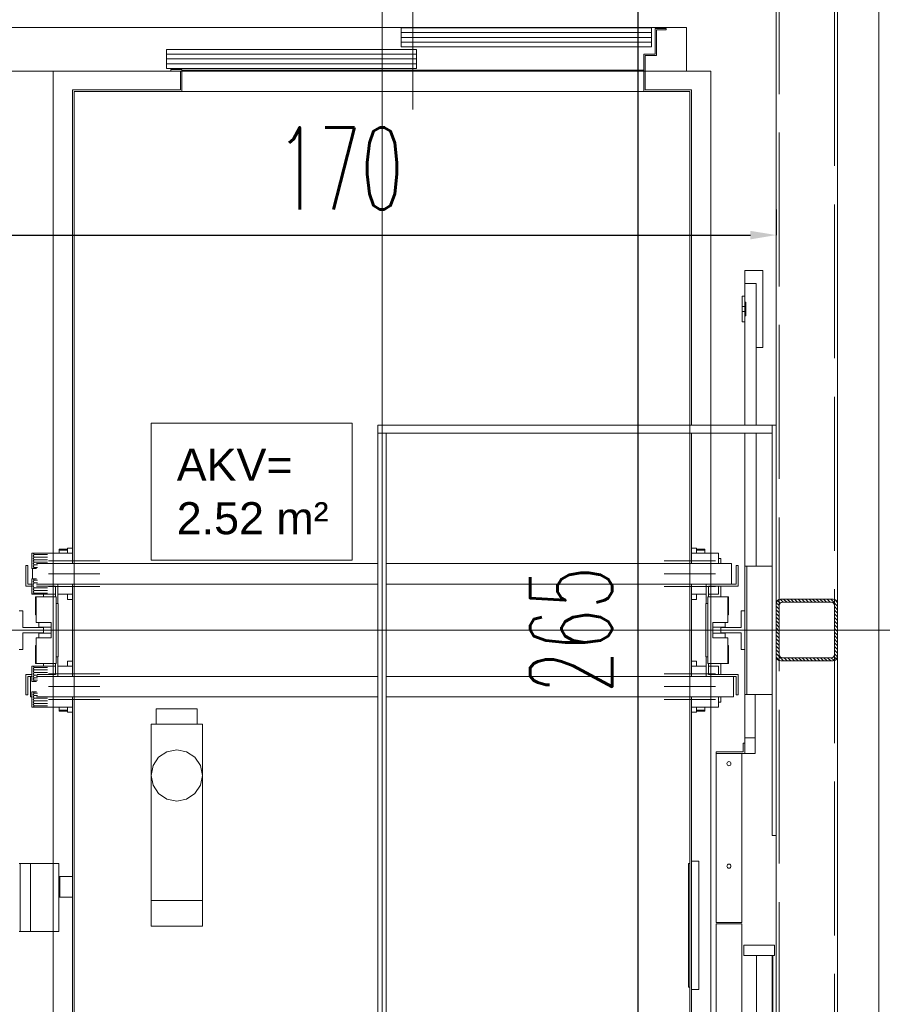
# Model space of a CAD drawing. Header units: millimetres. Extents: x 402 to 79005, y -7782 to 89952.
# Tile 64 of 256: x 26319 to 26487, y 15005 to 15197. Entities that reach past the tile are written whole.
import ezdxf

# ---------------------------------------------------------------- set-up
doc = ezdxf.new("R2010")
doc.units = ezdxf.units.MM
doc.header["$LTSCALE"] = 10
doc.linetypes.add('ACAD_ISO02W100', pattern=[15, 12, -3])
doc.layers.get('0').update_dxf_attribs({"lineweight": 0})
doc.layers.get('Defpoints').update_dxf_attribs({"color": 253})
for name, color, linetype, lineweight in [('0_A_DŹWIG OSOBOWY', 5, 'Continuous', 0), ('0_SZKLANA ELEWACJA SZYBU WINDOWEGO', 132, 'Continuous', 0), ('0_wymiarowanie', 1, 'Continuous', 0), ('A_SZYB WINDOWY', 7, 'Continuous', 0), ('AS_Belki', 145, 'Continuous', 0)]:
    doc.layers.add(name, color=color, linetype=linetype, lineweight=lineweight)
doc.styles.add('LD', font='ARIALUNI.TTF')
doc.styles.add('SIMPLEXD', font='simplex.shx', dxfattribs={"width": 0.6})
doc.dimstyles.new('1-100', dxfattribs={"dimtxt": 16, "dimasz": 5, "dimexe": 0, "dimexo": 0, "dimgap": 5, "dimtad": 1, "dimdec": 1, "dimtxsty": 'SIMPLEXD', "dimcen": 5, "dimclrt": 256, "dimadec": 0, "dimazin": 0, "dimtfac": 1, "dimtdec": 0, "dimtix": 1, "dimtmove": 1, "dimatfit": 3, "dimldrblk": 'LP', "dimfxl": 0, "dimarcsym": 0})

# ---------------------------------------------------------------- blocks, each defined once
blk = doc.blocks.new('zw$BBA8')
for p, q in [((630.1, 106.1), (630.1, 3306.1)), ((1598.1, 181.1), (1598.1, 3231.1)), ((690.1, 2721.1), (690.1, 3096.1)), ((1398.1, 2106.1), (1398.1, 3031.1)), ((1398.1, 3031.1), (1398.1, 381.1)), ((1223.6, 2881.1), (-255.9, 2881.1)), ((1155, 2880.1), (667.6, 2880.1)), ((667.6, 2880.1), (667.6, 2843.1)), ((1155, 2843.1), (1155, 2880.1)), ((1183.6, 2879.1), (1162.1, 2879.1)), ((1162.1, 2879.1), (1162.1, 2829.1)), ((1183.6, 2876.1), (1183.6, 2879.1)), ((1223.6, 2796.1), (1223.6, 2881.1)), ((1155.1, 2870.9), (667.6, 2870.9)), ((1155.1, 2861.6), (667.6, 2861.6)), ((1165.1, 2876.1), (1183.6, 2876.1)), ((1165.1, 2826.1), (1165.1, 2876.1)), ((1155.1, 2852.4), (667.6, 2852.4)), ((667.6, 2843.1), (1155, 2843.1)), ((697.5, 2838.1), (210.1, 2838.1)), ((210.1, 2838.1), (210.1, 2801.1)), ((697.6, 2828.9), (210.1, 2828.9)), ((697.5, 2801.1), (697.5, 2838.1)), ((1162.1, 2829.1), (1140.1, 2829.1)), ((1140.1, 2829.1), (1140.1, 2756.1)), ((1143.1, 2826.1), (1165.1, 2826.1)), ((1143.1, 2759.1), (1143.1, 2826.1)), ((697.6, 2819.6), (210.1, 2819.6)), ((697.6, 2810.4), (210.1, 2810.4)), ((-255.9, 2796.1), (218.6, 2796.1)), ((-10.9, 2796.1), (-10.9, 616.1)), ((1271.1, 2796.1), (-10.9, 2796.1)), ((-10.9, 2796.1), (-10.9, 616.1)), ((1271.1, 2796.1), (-10.9, 2796.1)), ((-10.9, 2796.1), (-10.9, 616.1)), ((1271.1, 2796.1), (-10.9, 2796.1)), ((-10.9, 2796.1), (-10.9, 616.1)), ((1271.1, 2796.1), (-10.9, 2796.1)), ((210.1, 2801.1), (697.5, 2801.1)), ((240.1, 2799.1), (218.6, 2799.1)), ((218.6, 2799.1), (218.6, 2796.1)), ((218.6, 2796.1), (237.1, 2796.1)), ((237.1, 2796.1), (237.1, 2759.1)), ((240.1, 2756.1), (240.1, 2799.1)), ((1140.1, 2797.6), (240.1, 2797.6)), ((1143.1, 2796.1), (1223.6, 2796.1)), ((1271.1, 616.1), (1271.1, 2796.1)), ((1271.1, 616.1), (1271.1, 2796.1)), ((1271.1, 616.1), (1271.1, 2796.1)), ((1271.1, 616.1), (1271.1, 2796.1)), ((27.1, 2759.1), (27.1, 1836.1)), ((237.1, 2759.1), (27.1, 2759.1)), ((30.1, 1916.1), (30.1, 2756.1)), ((30.1, 2756.1), (240.1, 2756.1)), ((30.1, 2756.1), (30.1, 1916.1)), ((1230.1, 2756.1), (30.1, 2756.1)), ((1140.1, 2756.1), (1230.1, 2756.1)), ((1233.1, 2759.1), (1143.1, 2759.1)), ((1230.1, 2756.1), (1230.1, 2106.1)), ((1230.1, 1916.1), (1230.1, 2756.1)), ((1233.1, 2106.1), (1233.1, 2759.1)), ((1372.1, 2407.1), (1337.1, 2407.1)), ((1337.1, 2407.1), (1337.1, 2382.1)), ((1372.1, 2257.1), (1372.1, 2407.1)), ((1359.1, 2382.1), (1337.1, 2382.1)), ((1337.1, 2382.1), (1337.1, 2345.4)), ((1359.1, 2106.1), (1359.1, 2382.1)), ((1337.1, 2357.1), (1332.1, 2357.1)), ((1332.1, 2357.1), (1332.1, 2337.1)), ((1337.1, 2337.1), (1337.1, 2357.1)), ((1339.1, 2345.4), (1337.1, 2345.4)), ((1337.1, 2345.4), (1337.1, 2318.9)), ((1339.1, 2318.9), (1339.1, 2345.4)), ((1337.1, 2337.1), (1332.1, 2337.1)), ((1332.1, 2337.1), (1332.1, 2327.1)), ((1332.1, 2327.1), (1337.1, 2327.1)), ((1332.1, 2327.1), (1332.1, 2307.1)), ((1337.1, 2327.1), (1337.1, 2337.1)), ((1337.1, 2307.1), (1337.1, 2327.1)), ((1332.1, 2307.1), (1337.1, 2307.1)), ((1337.1, 2318.9), (1337.1, 2106.1)), ((1337.1, 2318.9), (1339.1, 2318.9)), ((1359.1, 2257.1), (1372.1, 2257.1)), ((180.1, 2109.4), (180.1, 1842.8)), ((571.9, 2109.4), (180.1, 2109.4)), ((571.9, 1842.8), (571.9, 2109.4)), ((1390.1, 2106.1), (622.1, 2106.1)), ((622.1, 2106.1), (622.1, 2090.1)), ((1390.1, 2090.1), (1390.1, 2106.1)), ((1398.1, 2106.1), (1390.1, 2106.1)), ((1390.1, 2106.1), (1390.1, 1306.1)), ((1398.1, 1306.1), (1398.1, 2106.1)), ((622.1, 2090.1), (1390.1, 2090.1)), ((638.1, 2090.1), (622.1, 2090.1)), ((622.1, 2090.1), (622.1, 381.1)), ((638.1, 381.1), (638.1, 2090.1)), ((1230.1, 2090.1), (1230.1, 1916.1)), ((1233.1, 1836.1), (1233.1, 2090.1)), ((1337.1, 2090.1), (1337.1, 1831.1)), ((1359.1, 1831.1), (1359.1, 2090.1)), ((30.1, 1916.1), (30.1, 1906.1)), ((30.1, 1906.1), (30.1, 1776.1)), ((630.1, 1498.1), (630.1, 1914.1)), ((1230.1, 1916.1), (1230.1, 1906.1)), ((1230.1, 1906.1), (1230.1, 1776.1)), ((17.1, 1864.1), (1.1, 1864.1)), ((1.1, 1864.1), (1.1, 1862.1)), ((1.1, 1862.1), (17.1, 1862.1)), ((17.1, 1862.1), (1.1, 1862.1)), ((1.1, 1862.1), (1.1, 1856.1)), ((18, 1866.1), (17.1, 1866.1)), ((17.1, 1866.1), (17.1, 1856.1)), ((20.9, 1866.1), (18, 1866.1)), ((25.1, 1866.1), (20.9, 1866.1)), ((27.1, 1866.1), (25.1, 1866.1)), ((1235, 1866.1), (1233.1, 1866.1)), ((1239.3, 1866.1), (1235, 1866.1)), ((1242.1, 1866.1), (1239.3, 1866.1)), ((1243.1, 1866.1), (1242.1, 1866.1)), ((1243.1, 1856.1), (1243.1, 1866.1)), ((1259.1, 1864.1), (1243.1, 1864.1)), ((1243.1, 1862.1), (1259.1, 1862.1)), ((1259.1, 1862.1), (1243.1, 1862.1)), ((1259.1, 1862.1), (1259.1, 1864.1)), ((1259.1, 1856.1), (1259.1, 1862.1)), ((-49.9, 1856.1), (-52.4, 1856.1)), ((-52.4, 1856.1), (-52.4, 1826.1)), ((-47.9, 1853.6), (-49.9, 1856.1)), ((-23.5, 1856.1), (-49.9, 1856.1)), ((-49.9, 1856.1), (-47.9, 1853.6)), ((-49.9, 1851.1), (-47.9, 1853.6)), ((-47.9, 1853.6), (-49.9, 1851.1)), ((-47.9, 1848.6), (-49.9, 1851.1)), ((-49.9, 1851.1), (-47.9, 1848.6)), ((-49.9, 1846.1), (-47.9, 1848.6)), ((-47.9, 1848.6), (-49.9, 1846.1)), ((-47.9, 1843.6), (-49.9, 1846.1)), ((-49.9, 1846.1), (-47.9, 1843.6)), ((-49.9, 1841.1), (-47.9, 1843.6)), ((-47.9, 1843.6), (-49.9, 1841.1)), ((-21.6, 1853.6), (-47.9, 1853.6)), ((-47.9, 1853.6), (-21.6, 1853.6)), ((-21.6, 1848.6), (-47.9, 1848.6)), ((-47.9, 1848.6), (-21.6, 1848.6)), ((-21.6, 1843.6), (-47.9, 1843.6)), ((-47.9, 1843.6), (-21.6, 1843.6)), ((-21.7, 1856.1), (-23.5, 1856.1)), ((-9.5, 1856.1), (-21.7, 1856.1)), ((8.6, 1856.1), (-9.5, 1856.1)), ((27.1, 1856.1), (8.6, 1856.1)), ((180.1, 1842.8), (571.9, 1842.8)), ((1251.5, 1856.1), (1233.1, 1856.1)), ((1269.7, 1856.1), (1251.5, 1856.1)), ((1281.8, 1856.1), (1269.7, 1856.1)), ((1286.1, 1856.1), (1281.8, 1856.1)), ((1286.1, 1836.1), (1286.1, 1856.1)), ((1290.1, 1846.1), (1286.1, 1846.1)), ((1290.1, 1836.1), (1290.1, 1846.1)), ((-63.9, 1832.1), (-63.9, 1792.1)), ((-59.9, 1832.1), (-63.9, 1832.1)), ((-59.9, 1796.1), (-59.9, 1832.1)), ((-52.4, 1826.1), (-49.9, 1826.1)), ((-50.9, 1826.1), (-50.9, 1806.1)), ((-47.9, 1838.6), (-49.9, 1841.1)), ((-49.9, 1841.1), (-47.9, 1838.6)), ((-49.9, 1836.1), (-47.9, 1838.6)), ((-47.9, 1838.6), (-49.9, 1836.1)), ((-47.9, 1833.6), (-49.9, 1836.1)), ((-49.9, 1836.1), (-47.9, 1833.6)), ((-49.9, 1831.1), (-47.9, 1833.6)), ((-47.9, 1833.6), (-49.9, 1831.1)), ((-47.9, 1828.6), (-49.9, 1831.1)), ((-49.9, 1831.1), (-47.9, 1828.6)), ((-49.9, 1826.1), (-47.9, 1828.6)), ((-47.9, 1828.6), (-49.9, 1826.1)), ((-49.9, 1826.1), (-43, 1826.1)), ((-21.6, 1838.6), (-47.9, 1838.6)), ((-47.9, 1838.6), (-21.6, 1838.6)), ((-41, 1833.6), (-47.9, 1833.6)), ((-47.9, 1833.6), (-41, 1833.6)), ((-41, 1828.6), (-47.9, 1828.6)), ((-47.9, 1828.6), (-41, 1828.6)), ((622.1, 1836.1), (-43, 1836.1)), ((-19.9, 1841.1), (80.1, 1841.1)), ((1311.1, 1836.1), (638.1, 1836.1)), ((1180.1, 1841.1), (1280.1, 1841.1)), ((1311.1, 1796.1), (1311.1, 1836.1)), ((1324.1, 1832.1), (1320.1, 1832.1)), ((1320.1, 1832.1), (1320.1, 1796.1)), ((1324.1, 1792.1), (1324.1, 1832.1)), ((1341.1, 1831.1), (1337.1, 1831.1)), ((1337.1, 1831.1), (1337.1, 1581.1)), ((1390.1, 1831.1), (1341.1, 1831.1)), ((1341.1, 1831.1), (1341.1, 1581.1)), ((1341.1, 1581.1), (1341.1, 1831.1)), ((-49.9, 1806.1), (-52.4, 1806.1)), ((-52.4, 1806.1), (-52.4, 1776.1)), ((-47.9, 1803.6), (-49.9, 1806.1)), ((-43, 1806.1), (-49.9, 1806.1)), ((-49.9, 1806.1), (-47.9, 1803.6)), ((-19.9, 1816.1), (80.1, 1816.1)), ((1180.1, 1816.1), (1280.1, 1816.1)), ((-63.9, 1792.1), (-52.4, 1792.1)), ((-52.4, 1796.1), (-59.9, 1796.1)), ((-49.9, 1801.1), (-47.9, 1803.6)), ((-47.9, 1803.6), (-49.9, 1801.1)), ((-47.9, 1798.6), (-49.9, 1801.1)), ((-49.9, 1801.1), (-47.9, 1798.6)), ((-49.9, 1796.1), (-47.9, 1798.6)), ((-47.9, 1798.6), (-49.9, 1796.1)), ((-49.9, 1791.1), (-49.9, 1796.1)), ((-49.9, 1796.1), (-49.9, 1791.1)), ((-47.9, 1788.6), (-49.9, 1791.1)), ((-49.9, 1791.1), (-47.9, 1788.6)), ((-49.9, 1786.1), (-47.9, 1788.6)), ((-47.9, 1788.6), (-49.9, 1786.1)), ((-47.9, 1783.6), (-49.9, 1786.1)), ((-49.9, 1786.1), (-47.9, 1783.6)), ((-41, 1803.6), (-47.9, 1803.6)), ((-47.9, 1803.6), (-41, 1803.6)), ((-41, 1798.6), (-47.9, 1798.6)), ((-47.9, 1798.6), (-41, 1798.6)), ((-21.6, 1788.6), (-47.9, 1788.6)), ((-47.9, 1788.6), (-21.6, 1788.6)), ((-1.9, 1796.1), (-43, 1796.1)), ((-43, 1796.1), (622.1, 1796.1)), ((-43, 1792.1), (-5.9, 1792.1)), ((-19.9, 1791.1), (80.1, 1791.1)), ((-5.9, 1792.1), (-5.9, 1771.1)), ((-1.9, 1758.1), (-1.9, 1796.1)), ((27.1, 1796.1), (27.1, 1616.1)), ((638.1, 1796.1), (1311.1, 1796.1)), ((1180.1, 1791.1), (1280.1, 1791.1)), ((1233.1, 1616.1), (1233.1, 1796.1)), ((1320.1, 1796.1), (1262.1, 1796.1)), ((1262.1, 1796.1), (1262.1, 1758.1)), ((1266.1, 1792.1), (1324.1, 1792.1)), ((1266.1, 1771.1), (1266.1, 1792.1)), ((1286.1, 1776.1), (1286.1, 1792.1)), ((1290.1, 1771.1), (1290.1, 1792.1)), ((-52.4, 1776.1), (-47.9, 1778.6)), ((-47.9, 1778.6), (-52.4, 1776.1)), ((-52.4, 1776.1), (-25.9, 1776.1)), ((-49.9, 1781.1), (-47.9, 1783.6)), ((-47.9, 1783.6), (-49.9, 1781.1)), ((-47.9, 1778.6), (-49.9, 1781.1)), ((-49.9, 1781.1), (-47.9, 1778.6)), ((-21.6, 1783.6), (-47.9, 1783.6)), ((-47.9, 1783.6), (-21.6, 1783.6)), ((-21.6, 1778.6), (-47.9, 1778.6)), ((-47.9, 1778.6), (-21.6, 1778.6)), ((-44.9, 1771.1), (-44.9, 1736.1)), ((-43.9, 1771.1), (-44.9, 1771.1)), ((-43.9, 1771.1), (-43.9, 1721.1)), ((-4.9, 1771.1), (-43.9, 1771.1)), ((-29.9, 1776.1), (-29.9, 1771.1)), ((-25.9, 1776.1), (-21.7, 1776.1)), ((-21.7, 1776.1), (-9.5, 1776.1)), ((-9.5, 1776.1), (-5.9, 1776.1)), ((-4.9, 1641.1), (-4.9, 1771.1)), ((-1.9, 1776.1), (8.6, 1776.1)), ((8.6, 1776.1), (27.1, 1776.1)), ((17.1, 1776.1), (17.1, 1766.1)), ((17.1, 1766.1), (18, 1766.1)), ((18, 1766.1), (20.9, 1766.1)), ((20.9, 1766.1), (25.1, 1766.1)), ((25.1, 1766.1), (27.1, 1766.1)), ((30.1, 1776.1), (30.1, 1756.1)), ((1230.1, 1776.1), (1230.1, 1756.1)), ((1233.1, 1776.1), (1251.5, 1776.1)), ((1233.1, 1766.1), (1235, 1766.1)), ((1235, 1766.1), (1239.3, 1766.1)), ((1239.3, 1766.1), (1242.1, 1766.1)), ((1242.1, 1766.1), (1243.1, 1766.1)), ((1243.1, 1766.1), (1243.1, 1776.1)), ((1251.5, 1776.1), (1262.1, 1776.1)), ((1265.1, 1771.1), (1265.1, 1641.1)), ((1304.1, 1771.1), (1265.1, 1771.1)), ((1266.1, 1776.1), (1269.7, 1776.1)), ((1269.7, 1776.1), (1281.8, 1776.1)), ((1281.8, 1776.1), (1286.1, 1776.1)), ((1304.1, 1721.1), (1304.1, 1771.1)), ((1305.1, 1771.1), (1304.1, 1771.1)), ((1305.1, 1736.1), (1305.1, 1771.1)), ((-0.9, 1758.1), (-4.9, 1758.1)), ((-0.9, 1654.1), (-0.9, 1758.1)), ((30.1, 1756.1), (30.1, 1656.1)), ((1230.1, 1756.1), (1230.1, 1656.1)), ((1265.1, 1758.1), (1261.1, 1758.1)), ((1261.1, 1758.1), (1261.1, 1654.1)), ((-69.9, 1743.6), (-76.9, 1743.6)), ((-69.9, 1711.1), (-69.9, 1743.6)), ((-44.9, 1736.1), (-43.9, 1736.1)), ((1304.1, 1736.1), (1305.1, 1736.1)), ((1337.1, 1743.6), (1330.1, 1743.6)), ((1330.1, 1743.6), (1330.1, 1711.1)), ((1337.1, 1668.6), (1337.1, 1743.6)), ((-29.9, 1711.1), (-69.9, 1711.1)), ((-43.9, 1721.1), (-14.9, 1721.1)), ((-14.9, 1721.1), (-38.9, 1721.1)), ((-38.9, 1721.1), (-38.9, 1712.1)), ((-38.9, 1712.1), (-14.9, 1712.1)), ((-29.9, 1712.1), (-29.9, 1700.1)), ((-14.9, 1721.1), (-14.9, 1691.1)), ((1275.1, 1691.1), (1275.1, 1721.1)), ((1275.1, 1721.1), (1304.1, 1721.1)), ((1299.1, 1721.1), (1275.1, 1721.1)), ((1275.1, 1712.1), (1299.1, 1712.1)), ((1290.1, 1700.1), (1290.1, 1712.1)), ((1330.1, 1711.1), (1290.1, 1711.1)), ((1299.1, 1712.1), (1299.1, 1721.1)), ((-576.9, 1706.1), (1673.1, 1706.1)), ((136.1, 1706.1), (-75.9, 1706.1)), ((-69.9, 1701.1), (-29.9, 1701.1)), ((-69.9, 1668.6), (-69.9, 1701.1)), ((-43.9, 1691.1), (-43.9, 1641.1)), ((-14.9, 1691.1), (-43.9, 1691.1)), ((-14.9, 1700.1), (-38.9, 1700.1)), ((-38.9, 1700.1), (-38.9, 1691.1)), ((-38.9, 1691.1), (-14.9, 1691.1)), ((1124.1, 1706.1), (136.1, 1706.1)), ((1336.1, 1706.1), (1124.1, 1706.1)), ((1299.1, 1700.1), (1275.1, 1700.1)), ((1304.1, 1691.1), (1275.1, 1691.1)), ((1275.1, 1691.1), (1299.1, 1691.1)), ((1290.1, 1701.1), (1330.1, 1701.1)), ((1299.1, 1691.1), (1299.1, 1700.1)), ((1304.1, 1641.1), (1304.1, 1691.1)), ((1330.1, 1701.1), (1330.1, 1668.6)), ((-43.9, 1676.1), (-44.9, 1676.1)), ((-44.9, 1676.1), (-44.9, 1641.1)), ((1305.1, 1676.1), (1304.1, 1676.1)), ((1305.1, 1641.1), (1305.1, 1676.1)), ((-76.9, 1668.6), (-69.9, 1668.6)), ((-4.9, 1654.1), (-0.9, 1654.1)), ((-1.9, 1616.1), (-1.9, 1654.1)), ((30.1, 1656.1), (30.1, 1556.1)), ((1230.1, 1656.1), (1230.1, 1636.1)), ((1261.1, 1654.1), (1265.1, 1654.1)), ((1262.1, 1654.1), (1262.1, 1616.1)), ((1330.1, 1668.6), (1337.1, 1668.6)), ((-49.9, 1636.1), (-52.4, 1636.1)), ((-52.4, 1636.1), (-52.4, 1606.1)), ((-47.9, 1633.6), (-49.9, 1636.1)), ((-23.5, 1636.1), (-49.9, 1636.1)), ((-49.9, 1636.1), (-47.9, 1633.6)), ((-49.9, 1631.1), (-47.9, 1633.6)), ((-47.9, 1633.6), (-49.9, 1631.1)), ((-21.6, 1633.6), (-47.9, 1633.6)), ((-47.9, 1633.6), (-21.6, 1633.6)), ((-44.9, 1641.1), (-43.9, 1641.1)), ((-43.9, 1641.1), (-4.9, 1641.1)), ((-29.9, 1641.1), (-29.9, 1636.1)), ((-21.7, 1636.1), (-23.5, 1636.1)), ((-21.7, 1636.1), (-23.5, 1636.1)), ((-9.5, 1636.1), (-21.7, 1636.1)), ((-9.5, 1636.1), (-21.7, 1636.1)), ((-5.9, 1636.1), (-9.5, 1636.1)), ((-5.9, 1636.1), (-9.5, 1636.1)), ((-5.9, 1641.1), (-5.9, 1620.1)), ((8.6, 1636.1), (-1.9, 1636.1)), ((8.6, 1636.1), (-1.9, 1636.1)), ((27.1, 1636.1), (8.6, 1636.1)), ((27.1, 1636.1), (8.6, 1636.1)), ((18, 1646.1), (17.1, 1646.1)), ((17.1, 1646.1), (17.1, 1636.1)), ((20.9, 1646.1), (18, 1646.1)), ((25.1, 1646.1), (20.9, 1646.1)), ((27.1, 1646.1), (25.1, 1646.1)), ((1230.1, 1636.1), (1230.1, 1506.1)), ((1235, 1646.1), (1233.1, 1646.1)), ((1251.5, 1636.1), (1233.1, 1636.1)), ((1239.3, 1646.1), (1235, 1646.1)), ((1242.1, 1646.1), (1239.3, 1646.1)), ((1243.1, 1646.1), (1242.1, 1646.1)), ((1243.1, 1636.1), (1243.1, 1646.1)), ((1262.1, 1636.1), (1251.5, 1636.1)), ((1265.1, 1641.1), (1304.1, 1641.1)), ((1266.1, 1620.1), (1266.1, 1641.1)), ((1269.7, 1636.1), (1266.1, 1636.1)), ((1281.8, 1636.1), (1269.7, 1636.1)), ((1286.1, 1636.1), (1281.8, 1636.1)), ((1286.1, 1620.1), (1286.1, 1636.1)), ((1290.1, 1620.1), (1290.1, 1641.1)), ((1304.1, 1641.1), (1305.1, 1641.1)), ((-63.9, 1620.1), (-63.9, 1580.1)), ((-52.4, 1620.1), (-63.9, 1620.1)), ((-59.9, 1580.1), (-59.9, 1616.1)), ((-59.9, 1616.1), (-52.4, 1616.1)), ((-54.9, 1616.1), (-54.9, 1576.1)), ((-52.4, 1616.1), (-54.9, 1616.1)), ((-47.9, 1628.6), (-49.9, 1631.1)), ((-49.9, 1631.1), (-47.9, 1628.6)), ((-49.9, 1626.1), (-47.9, 1628.6)), ((-47.9, 1628.6), (-49.9, 1626.1)), ((-47.9, 1623.6), (-49.9, 1626.1)), ((-49.9, 1626.1), (-47.9, 1623.6)), ((-49.9, 1621.1), (-47.9, 1623.6)), ((-47.9, 1623.6), (-49.9, 1621.1)), ((-47.9, 1618.6), (-49.9, 1621.1)), ((-49.9, 1621.1), (-47.9, 1618.6)), ((-49.9, 1616.1), (-47.9, 1618.6)), ((-47.9, 1618.6), (-49.9, 1616.1)), ((-47.9, 1613.6), (-49.9, 1616.1)), ((-49.9, 1616.1), (-47.9, 1613.6)), ((-49.9, 1611.1), (-47.9, 1613.6)), ((-47.9, 1613.6), (-49.9, 1611.1)), ((-21.6, 1628.6), (-47.9, 1628.6)), ((-47.9, 1628.6), (-21.6, 1628.6)), ((-21.6, 1623.6), (-47.9, 1623.6)), ((-47.9, 1623.6), (-21.6, 1623.6)), ((-41, 1618.6), (-47.9, 1618.6)), ((-47.9, 1618.6), (-41, 1618.6)), ((-41, 1613.6), (-47.9, 1613.6)), ((-47.9, 1613.6), (-41, 1613.6)), ((-43, 1616.1), (-1.9, 1616.1)), ((622.1, 1616.1), (-43, 1616.1)), ((-5.9, 1620.1), (-42.2, 1620.1)), ((-19.9, 1621.1), (80.1, 1621.1)), ((1315.1, 1616.1), (638.1, 1616.1)), ((1180.1, 1621.1), (1280.1, 1621.1)), ((1262.1, 1616.1), (1320.1, 1616.1)), ((1324.1, 1620.1), (1266.1, 1620.1)), ((1315.1, 1576.1), (1315.1, 1616.1)), ((1320.1, 1616.1), (1320.1, 1580.1)), ((1324.1, 1580.1), (1324.1, 1620.1)), ((-52.4, 1606.1), (-49.9, 1606.1)), ((-47.9, 1608.6), (-49.9, 1611.1)), ((-49.9, 1611.1), (-47.9, 1608.6)), ((-49.9, 1606.1), (-47.9, 1608.6)), ((-47.9, 1608.6), (-49.9, 1606.1)), ((-49.9, 1606.1), (-43, 1606.1)), ((-41, 1608.6), (-47.9, 1608.6)), ((-47.9, 1608.6), (-41, 1608.6)), ((-19.9, 1596.1), (80.1, 1596.1)), ((1180.1, 1596.1), (1280.1, 1596.1)), ((-63.9, 1580.1), (-59.9, 1580.1)), ((-54.9, 1576.1), (-52.4, 1576.1)), ((-49.9, 1586.1), (-52.4, 1586.1)), ((-52.4, 1586.1), (-52.4, 1556.1)), ((-47.9, 1583.6), (-49.9, 1586.1)), ((-43, 1586.1), (-49.9, 1586.1)), ((-49.9, 1586.1), (-47.9, 1583.6)), ((-49.9, 1581.1), (-47.9, 1583.6)), ((-47.9, 1583.6), (-49.9, 1581.1)), ((-47.9, 1578.6), (-49.9, 1581.1)), ((-49.9, 1581.1), (-47.9, 1578.6)), ((-49.9, 1576.1), (-47.9, 1578.6)), ((-47.9, 1578.6), (-49.9, 1576.1)), ((-47.9, 1573.6), (-49.9, 1576.1)), ((-49.9, 1576.1), (-47.9, 1573.6)), ((-41, 1583.6), (-47.9, 1583.6)), ((-47.9, 1583.6), (-41, 1583.6)), ((-41, 1578.6), (-47.9, 1578.6)), ((-47.9, 1578.6), (-41, 1578.6)), ((-43, 1576.1), (622.1, 1576.1)), ((27.1, 1576.1), (27.1, 653.1)), ((638.1, 1576.1), (1315.1, 1576.1)), ((1233.1, 653.1), (1233.1, 1576.1)), ((1286.1, 1556.1), (1286.1, 1576.1)), ((1290.1, 1566.1), (1290.1, 1576.1)), ((1320.1, 1580.1), (1324.1, 1580.1)), ((1337.1, 1581.1), (1337.1, 1496.1)), ((1337.1, 1581.1), (1341.1, 1581.1)), ((1341.1, 1581.1), (1390.1, 1581.1)), ((1357.1, 1496.1), (1357.1, 1581.1)), ((-52.4, 1556.1), (-49.9, 1556.1)), ((-49.9, 1571.1), (-47.9, 1573.6)), ((-47.9, 1573.6), (-49.9, 1571.1)), ((-47.9, 1568.6), (-49.9, 1571.1)), ((-49.9, 1571.1), (-47.9, 1568.6)), ((-49.9, 1566.1), (-47.9, 1568.6)), ((-47.9, 1568.6), (-49.9, 1566.1)), ((-47.9, 1563.6), (-49.9, 1566.1)), ((-49.9, 1566.1), (-47.9, 1563.6)), ((-49.9, 1561.1), (-47.9, 1563.6)), ((-47.9, 1563.6), (-49.9, 1561.1)), ((-47.9, 1558.6), (-49.9, 1561.1)), ((-49.9, 1561.1), (-47.9, 1558.6)), ((-49.9, 1556.1), (-47.9, 1558.6)), ((-47.9, 1558.6), (-49.9, 1556.1)), ((-49.9, 1556.1), (-23.5, 1556.1)), ((-21.6, 1573.6), (-47.9, 1573.6)), ((-47.9, 1573.6), (-21.6, 1573.6)), ((-21.6, 1568.6), (-47.9, 1568.6)), ((-47.9, 1568.6), (-21.6, 1568.6)), ((-21.6, 1563.6), (-47.9, 1563.6)), ((-47.9, 1563.6), (-21.6, 1563.6)), ((-21.6, 1558.6), (-47.9, 1558.6)), ((-47.9, 1558.6), (-21.6, 1558.6)), ((-23.5, 1556.1), (-21.7, 1556.1)), ((-21.7, 1556.1), (-9.5, 1556.1)), ((-19.9, 1571.1), (80.1, 1571.1)), ((-9.5, 1556.1), (8.6, 1556.1)), ((1.1, 1556.1), (1.1, 1550.1)), ((8.6, 1556.1), (27.1, 1556.1)), ((17.1, 1556.1), (17.1, 1546.1)), ((30.1, 1556.1), (30.1, 1506.1)), ((1180.1, 1571.1), (1280.1, 1571.1)), ((1233.1, 1556.1), (1251.5, 1556.1)), ((1243.1, 1546.1), (1243.1, 1556.1)), ((1251.5, 1556.1), (1269.7, 1556.1)), ((1259.1, 1550.1), (1259.1, 1556.1)), ((1269.7, 1556.1), (1281.8, 1556.1)), ((1281.8, 1556.1), (1286.1, 1556.1)), ((1286.1, 1566.1), (1290.1, 1566.1)), ((1.1, 1550.1), (17.1, 1550.1)), ((17.1, 1550.1), (1.1, 1550.1)), ((1.1, 1550.1), (1.1, 1548.1)), ((1.1, 1548.1), (17.1, 1548.1)), ((17.1, 1546.1), (18, 1546.1)), ((18, 1546.1), (20.9, 1546.1)), ((20.9, 1546.1), (25.1, 1546.1)), ((25.1, 1546.1), (27.1, 1546.1)), ((193.1, 1553.1), (190.1, 1553.1)), ((190.1, 1553.1), (190.1, 1523.1)), ((201.8, 1553.1), (193.1, 1553.1)), ((214.8, 1553.1), (201.8, 1553.1)), ((230.1, 1553.1), (214.8, 1553.1)), ((245.4, 1553.1), (230.1, 1553.1)), ((258.3, 1553.1), (245.4, 1553.1)), ((267, 1553.1), (258.3, 1553.1)), ((270.1, 1553.1), (267, 1553.1)), ((270.1, 1523.1), (270.1, 1553.1)), ((1233.1, 1546.1), (1235, 1546.1)), ((1235, 1546.1), (1239.3, 1546.1)), ((1239.3, 1546.1), (1242.1, 1546.1)), ((1242.1, 1546.1), (1243.1, 1546.1)), ((1243.1, 1550.1), (1259.1, 1550.1)), ((1259.1, 1550.1), (1243.1, 1550.1)), ((1243.1, 1548.1), (1259.1, 1548.1)), ((1259.1, 1548.1), (1259.1, 1550.1)), ((280.1, 1523.1), (180.1, 1523.1)), ((180.1, 1523.1), (180.1, 1179.1)), ((190.1, 1523.1), (193.1, 1523.1)), ((193.1, 1523.1), (201.8, 1523.1)), ((201.8, 1523.1), (214.8, 1523.1)), ((214.8, 1523.1), (230.1, 1523.1)), ((230.1, 1523.1), (245.4, 1523.1)), ((245.4, 1523.1), (258.3, 1523.1)), ((258.3, 1523.1), (267, 1523.1)), ((267, 1523.1), (270.1, 1523.1)), ((280.1, 1179.1), (280.1, 1523.1)), ((30.1, 1506.1), (30.1, 1496.1)), ((1230.1, 1506.1), (1230.1, 1496.1)), ((30.1, 653.1), (30.1, 1496.1)), ((30.1, 1496.1), (30.1, 656.1)), ((1230.1, 1496.1), (1230.1, 656.1)), ((1230.1, 656.1), (1230.1, 1496.1)), ((1337.1, 1486.1), (1334.1, 1486.1)), ((1334.1, 1486.1), (1334.1, 1469.1)), ((1337.1, 1496.1), (1357.1, 1496.1)), ((1357.1, 1496.1), (1337.1, 1496.1)), ((1337.1, 1496.1), (1337.1, 1466.1)), ((1337.1, 1466.1), (1337.1, 1486.1)), ((1357.1, 1466.1), (1357.1, 1496.1)), ((210.9, 1469.3), (194.7, 1458.5)), ((230.1, 1473.1), (210.9, 1469.3)), ((249.2, 1469.3), (230.1, 1473.1)), ((265.4, 1458.5), (249.2, 1469.3)), ((1334.1, 1469.1), (1281.1, 1469.1)), ((1281.1, 1469.1), (1281.1, 1466.1)), ((1281.1, 1466.1), (1337.1, 1466.1)), ((1331.1, 1466.1), (1281.1, 1466.1)), ((1281.1, 1466.1), (1281.1, 1136.1)), ((1331.1, 1136.1), (1331.1, 1466.1)), ((1337.1, 1466.1), (1357.1, 1466.1)), ((183.9, 1442.2), (180.1, 1423.1)), ((194.7, 1458.5), (183.9, 1442.2)), ((276.3, 1442.2), (265.4, 1458.5)), ((280.1, 1423.1), (276.3, 1442.2)), ((1302.4, 1447.6), (1302.1, 1446.1)), ((1302.1, 1446.1), (1302.4, 1444.6)), ((1303.2, 1448.9), (1302.4, 1447.6)), ((1302.4, 1444.6), (1303.2, 1443.3)), ((1304.5, 1449.8), (1303.2, 1448.9)), ((1303.2, 1443.3), (1304.5, 1442.4)), ((1306.1, 1450.1), (1304.5, 1449.8)), ((1304.5, 1442.4), (1306.1, 1442.1)), ((1307.6, 1449.8), (1306.1, 1450.1)), ((1306.1, 1442.1), (1307.6, 1442.4)), ((1308.9, 1448.9), (1307.6, 1449.8)), ((1307.6, 1442.4), (1308.9, 1443.3)), ((1309.8, 1447.6), (1308.9, 1448.9)), ((1308.9, 1443.3), (1309.8, 1444.6)), ((1310.1, 1446.1), (1309.8, 1447.6)), ((1309.8, 1444.6), (1310.1, 1446.1)), ((180.1, 1423.1), (183.9, 1404)), ((276.3, 1404), (280.1, 1423.1)), ((183.9, 1404), (194.7, 1387.8)), ((265.4, 1387.8), (276.3, 1404)), ((194.7, 1387.8), (210.9, 1376.9)), ((249.2, 1376.9), (265.4, 1387.8)), ((210.9, 1376.9), (230.1, 1373.1)), ((230.1, 1373.1), (249.2, 1376.9)), ((1390.1, 1306.1), (1398.1, 1306.1)), ((1398.1, 920.9), (1398.1, 1306.1)), ((-74.9, 1251.1), (-76.9, 1251.1)), ((-54.9, 1251.1), (-74.9, 1251.1)), ((-74.9, 1251.1), (-74.9, 1119.1)), ((-74.9, 1119.1), (-74.9, 1251.1)), ((-54.9, 1251.1), (-54.9, 1119.1)), ((0.1, 1251.1), (-54.9, 1251.1)), ((-54.9, 1119.1), (-54.9, 1251.1)), ((0.1, 1119.1), (0.1, 1251.1)), ((1230, 1251.6), (1227.1, 1251.6)), ((1227.1, 1251.6), (1227.1, 1010.6)), ((1230.1, 1256.1), (1230, 1256.1)), ((1230, 1256.1), (1230, 1006.1)), ((1247.5, 1256.1), (1233.1, 1256.1)), ((1247.5, 1006.1), (1247.5, 1256.1)), ((1302.4, 1247.6), (1302.1, 1246.1)), ((1303.2, 1248.9), (1302.4, 1247.6)), ((1304.5, 1249.8), (1303.2, 1248.9)), ((1306.1, 1250.1), (1304.5, 1249.8)), ((1307.6, 1249.8), (1306.1, 1250.1)), ((1308.9, 1248.9), (1307.6, 1249.8)), ((1309.8, 1247.6), (1308.9, 1248.9)), ((1310.1, 1246.1), (1309.8, 1247.6)), ((1302.1, 1246.1), (1302.4, 1244.6)), ((1302.4, 1244.6), (1303.2, 1243.3)), ((1303.2, 1243.3), (1304.5, 1242.4)), ((1304.5, 1242.4), (1306.1, 1242.1)), ((1306.1, 1242.1), (1307.6, 1242.4)), ((1307.6, 1242.4), (1308.9, 1243.3)), ((1308.9, 1243.3), (1309.8, 1244.6)), ((1309.8, 1244.6), (1310.1, 1246.1)), ((2.2, 1226.1), (0.1, 1226.1)), ((2.2, 1186.1), (2.2, 1226.1)), ((27.1, 1226.1), (2.2, 1226.1)), ((2.2, 1226.1), (2.2, 1186.1)), ((0.1, 1186.1), (2.2, 1186.1)), ((2.2, 1186.1), (27.1, 1186.1)), ((180.1, 1179.1), (280.1, 1179.1)), ((180.1, 1179.1), (180.1, 1129.1)), ((280.1, 1179.1), (180.1, 1179.1)), ((280.1, 1129.1), (280.1, 1179.1)), ((1281.1, 1136.1), (1331.1, 1136.1)), ((1331.1, 1134.1), (1281.1, 1134.1)), ((1281.1, 1134.1), (1281.1, 834.1)), ((1331.1, 904.1), (1331.1, 1134.1)), ((-76.9, 1119.1), (-74.9, 1119.1)), ((-74.9, 1119.1), (-54.9, 1119.1)), ((-54.9, 1119.1), (0.1, 1119.1)), ((180.1, 1129.1), (280.1, 1129.1)), ((1395.1, 1092.1), (1335.1, 1092.1)), ((1335.1, 1092.1), (1335.1, 1072.1)), ((1395.1, 1072.1), (1395.1, 1092.1)), ((1335.1, 1072.1), (1395.1, 1072.1)), ((1390.1, 1072.1), (1360.1, 1072.1)), ((1360.1, 1072.1), (1360.1, 686.1)), ((1390.1, 686.1), (1390.1, 1072.1)), ((1391.6, 686.1), (1391.6, 1072.1)), ((1227.1, 1010.6), (1230, 1010.6)), ((1230, 1006.1), (1230.1, 1006.1)), ((1233.1, 1006.1), (1247.5, 1006.1))]:
    blk.add_line(p, q)
at = {"insert": (230.1, 1976.1), "char_height": 62.5, "attachment_point": 4, "style": 'LD'}
blk.add_mtext('\\fArial Unicode MS|b0|i0;\\l\\C256;AKV=\\P2.52 m²', dxfattribs=at)
blk = doc.blocks.new('*D4020')
at = {"layer": '0_wymiarowanie', "color": 0, "lineweight": -2}
for p, q in [((26295.95, 15160.42), (26295.95, 15155.42)), ((26465.95, 15160.42), (26465.95, 15155.42)), ((26300.95, 15155.42), (26460.95, 15155.42))]:
    blk.add_line(p, q, dxfattribs=at)
at = {"layer": '0_wymiarowanie', "color": 0, "lineweight": 9}
for points in [[(26300.95, 15156.25), (26300.95, 15154.58), (26295.95, 15155.42)], [(26460.95, 15154.58), (26460.95, 15156.25), (26465.95, 15155.42)]]:
    blk.add_solid(points, dxfattribs=at)
at = {"layer": 'Defpoints', "color": 0, "lineweight": 9}
for p in [(26295.95, 15183.46), (26465.95, 15183.46), (26465.95, 15155.42)]:
    blk.add_point(p, dxfattribs=at)
at = {"layer": '0_wymiarowanie', "insert": (26380.95, 15168.42), "char_height": 16, "attachment_point": 5, "style": 'SIMPLEXD'}
blk.add_mtext('170', dxfattribs=at)
blk = doc.blocks.new('LP')
for p, q in [((0, 1), (0, 0)), ((0, 0), (-1, 0)), ((0, -1), (0, 0)), ((0, 0), (1, 0))]:
    blk.add_line(p, q)
at = {"const_width": 0.2}
blk.add_lwpolyline([(0.707, 0.707), (-0.707, -0.707)], dxfattribs=at)
blk = doc.blocks.new('*D4021')
at = {"layer": '0_wymiarowanie', "color": 0, "lineweight": -2}
for p, q in [((26444.01, 15210.98), (26439.01, 15210.98)), ((26439.01, 15205.98), (26439.01, 14950.98)), ((26444.01, 14945.98), (26439.01, 14945.98))]:
    blk.add_line(p, q, dxfattribs=at)
at = {"layer": '0_wymiarowanie', "color": 0, "lineweight": 9}
for points in [[(26439.85, 15205.98), (26438.18, 15205.98), (26439.01, 15210.98)], [(26438.18, 14950.98), (26439.85, 14950.98), (26439.01, 14945.98)]]:
    blk.add_solid(points, dxfattribs=at)
at = {"layer": 'Defpoints', "color": 0, "lineweight": 9}
for p in [(26453.11, 15210.98), (26439.01, 14945.98), (26447.08, 14945.98)]:
    blk.add_point(p, dxfattribs=at)
at = {"layer": '0_wymiarowanie', "insert": (26426.01, 15078.48), "char_height": 16, "attachment_point": 5, "rotation": 90, "style": 'SIMPLEXD'}
blk.add_mtext('265', dxfattribs=at)

msp = doc.modelspace()

# ---------------------------------------------------------------- hatches: boundary and pattern name
at = {"layer": 'AS_Belki'}
h = msp.add_hatch(dxfattribs=at)
h.set_pattern_fill('HYPECUTREGION', color=10, scale=0.5, angle=270, style=0, pattern_type=2)
h.set_pattern_definition([(315, (26505.57455, 14862.44364), (0.3535534, 0.3535534), [])])
h.paths.add_polyline_path([(26477.95, 15073.34), (26477.95, 15083.54, 0.414214), (26477.05, 15084.44), (26466.85, 15084.44, 0.414214), (26465.95, 15083.54), (26465.95, 15073.34, 0.414214), (26466.85, 15072.44), (26477.05, 15072.44, 0.414214)], flags=0)
h.paths.add_polyline_path([(26477.35, 15083.24), (26477.35, 15073.64, -0.414214), (26476.75, 15073.04), (26467.15, 15073.04, -0.414214), (26466.55, 15073.64), (26466.55, 15083.24, -0.414214), (26467.15, 15083.84), (26476.75, 15083.84, -0.414214)], flags=0)

# ---------------------------------------------------------------- linework, layer by layer
at = {"layer": '0_A_DŹWIG OSOBOWY', "lineweight": 0}
for points in [[(26275.95, 15230.9), (26485.95, 15230.9), (26485.95, 14925.9), (26275.95, 14925.9)], [(26295.95, 14945.9), (26465.95, 14945.9), (26465.95, 15210.9), (26295.95, 15210.9)]]:
    msp.add_lwpolyline(points, close=True, dxfattribs=at)
at = {"layer": '0_SZKLANA ELEWACJA SZYBU WINDOWEGO'}
msp.add_lwpolyline([(26211.95, 15230.9), (26485.95, 15230.9), (26485.95, 14925.9), (26211.95, 14925.9)], close=True, dxfattribs=at)
at = {"layer": 'AS_Belki', "linetype": 'Continuous', "ltscale": 0.25}
for p, q in [((26465.95, 15212.9), (26465.95, 14943.9)), ((26477.95, 14943.9), (26477.95, 15212.9)), ((26465.95, 15083.54), (26465.95, 15073.34)), ((26466.55, 15073.64), (26466.55, 15083.24)), ((26477.05, 15084.44), (26466.85, 15084.44)), ((26467.15, 15083.84), (26476.75, 15083.84)), ((26477.35, 15083.24), (26477.35, 15073.64)), ((26477.95, 15083.54), (26477.95, 15073.34)), ((26466.85, 15072.44), (26477.05, 15072.44)), ((26476.75, 15073.04), (26467.15, 15073.04))]:
    msp.add_line(p, q, dxfattribs=at)
at = {"layer": 'AS_Belki', "color": 84, "linetype": 'ACAD_ISO02W100', "ltscale": 0.25}
for p, q in [((26466.55, 15212.9), (26466.55, 14943.9)), ((26477.35, 14943.9), (26477.35, 15212.9))]:
    msp.add_line(p, q, dxfattribs=at)
at = {"layer": 'AS_Belki', "linetype": 'Continuous', "ltscale": 0.25}
for centre, start, end in [((26466.85, 15083.54), 90, 180), ((26477.05, 15083.54), 0, 90), ((26466.85, 15073.34), 180, 270), ((26477.05, 15073.34), 270, 0)]:
    msp.add_arc(centre, 0.9, start, end, dxfattribs=at)
at = {"layer": 'AS_Belki', "linetype": 'Continuous', "ltscale": 0.25, "extrusion": (-1.5136e-13, 6.27875e-14, -1)}
msp.add_arc((-26467.15, 15083.24, 0), 0.6, 0, 90, dxfattribs=at)
at = {"layer": 'AS_Belki', "linetype": 'Continuous', "ltscale": 0.25, "extrusion": (1.76696e-13, 3.78956e-14, -1)}
msp.add_arc((-26476.75, 15083.24, 0), 0.6, 90, 180, dxfattribs=at)
at = {"layer": 'AS_Belki', "linetype": 'Continuous', "ltscale": 0.25, "extrusion": (-1.5136e-13, -6.27875e-14, -1)}
msp.add_arc((-26467.15, 15073.64, 0), 0.6, 270, 0, dxfattribs=at)
at = {"layer": 'AS_Belki', "linetype": 'Continuous', "ltscale": 0.25, "extrusion": (6.30096e-14, -1.51582e-13, -1)}
msp.add_arc((-26476.75, 15073.64), 0.6, 180, 270, dxfattribs=at)

# ---------------------------------------------------------------- block references
at = {"layer": 'A_SZYB WINDOWY', "xscale": 0.09999999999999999, "yscale": 0.09999999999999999, "zscale": 0.09999999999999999}
msp.add_blockref('zw$BBA8', (26326.15, 14907.79), dxfattribs=at)

# ---------------------------------------------------------------- dimensions: what is measured, and where the dimension line sits
at = {"layer": '0_wymiarowanie'}
dim = msp.add_linear_dim(base=(26439.01, 14945.98), p1=(26453.11, 15210.98), p2=(26447.08, 14945.98), angle=90, dimstyle='1-100', dxfattribs=at)
dim.commit()
dim.dimension.update_dxf_attribs({"geometry": '*D4021', "text_midpoint": (26426.01, 15078.48)})
dim = msp.add_linear_dim(base=(26465.95, 15155.42), p1=(26295.95, 15183.46), p2=(26465.95, 15183.46), dimstyle='1-100', dxfattribs=at)
dim.commit()
dim.dimension.update_dxf_attribs({"geometry": '*D4020', "text_midpoint": (26380.95, 15168.42)})

doc.saveas('drawing.dxf')
